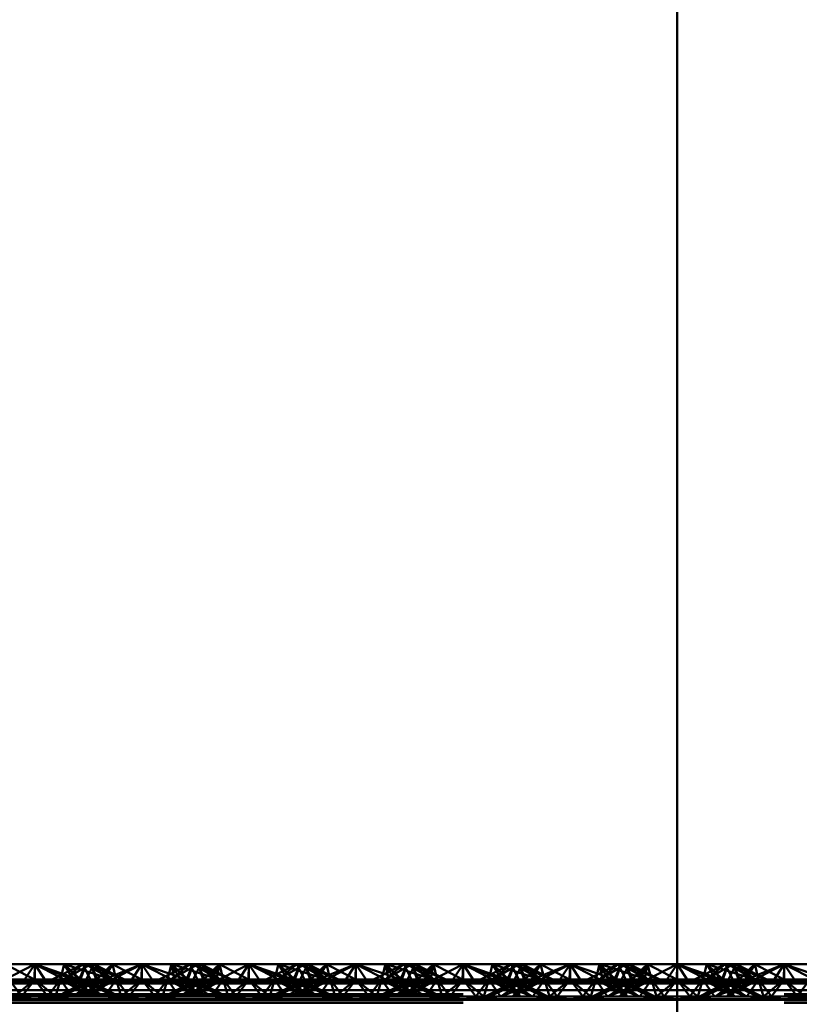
# Paper-space layout 'Layout1' of a CAD drawing. Extents: x -2 to 1033, y -36 to 596.
# Tile 231 of 256: x 370.97 to 372.79, y 489.26 to 491.56. Entities that reach past the tile are written whole.
import ezdxf

# ---------------------------------------------------------------- set-up
doc = ezdxf.new("R2010")
doc.units = 0
doc.linetypes.add('ACAD_ISO02W100', pattern=[15, 12, -3])
doc.layers.add('SS_ZEBRIK KOŠ', color=75, linetype='CONTINUOUS', lineweight=50)
doc.layers.add('SS_ZEBRIKY', color=24, linetype='CONTINUOUS', lineweight=50)

psp = doc.layouts.get("Layout1")

# ---------------------------------------------------------------- linework, layer by layer
at = {"layer": 'SS_ZEBRIK KOŠ', "color": 1, "linetype": 'Continuous', "ltscale": 0.25}
psp.add_line((372.5063, 546.985), (372.5063, 420.885), dxfattribs=at)
at = {"layer": 'SS_ZEBRIKY', "color": 7, "linetype": 'Continuous', "ltscale": 0.25}
for p, q in [((370.9296, 489.3168), (371.0063, 489.3568)), ((371.0063, 489.3568), (370.9374, 489.3568)), ((371.0063, 489.3568), (370.9803, 489.3168)), ((371.0324, 489.3168), (371.0063, 489.3568)), ((371.0063, 489.3568), (371.083, 489.3168)), ((371.0063, 489.3568), (371.0966, 489.3202)), ((371.0753, 489.3568), (371.0063, 489.3568)), ((371.0753, 489.3568), (371.0966, 489.3202)), ((371.0753, 489.3568), (371.1134, 489.321)), ((371.1258, 489.3568), (371.0753, 489.3568)), ((371.1258, 489.3568), (371.1134, 489.321)), ((371.1258, 489.3568), (371.1889, 489.321)), ((371.1442, 489.3568), (371.1258, 489.3568)), ((371.1442, 489.3568), (371.1889, 489.321)), ((371.2158, 489.321), (371.1442, 489.3568)), ((371.1874, 489.3568), (371.1442, 489.3568)), ((371.1728, 489.3425), (371.1874, 489.3568)), ((371.1874, 489.3568), (371.2553, 489.321)), ((371.2563, 489.3568), (371.1874, 489.3568)), ((371.2563, 489.3568), (371.2553, 489.321)), ((371.2563, 489.3568), (371.3226, 489.3339)), ((371.3253, 489.3568), (371.2563, 489.3568)), ((371.3684, 489.3568), (371.2969, 489.321)), ((371.3243, 489.321), (371.3869, 489.3568)), ((371.3243, 489.321), (371.3684, 489.3568)), ((371.3253, 489.3568), (371.3393, 489.3423)), ((371.3253, 489.3568), (371.3516, 489.3484)), ((371.3684, 489.3568), (371.3253, 489.3568)), ((371.3869, 489.3568), (371.3684, 489.3568)), ((371.3993, 489.321), (371.3869, 489.3568)), ((371.4374, 489.3568), (371.3869, 489.3568)), ((371.3993, 489.321), (371.4374, 489.3568)), ((371.4161, 489.3202), (371.4374, 489.3568)), ((371.4296, 489.3168), (371.5063, 489.3568)), ((371.4296, 489.3168), (371.4374, 489.3568)), ((371.5063, 489.3568), (371.4374, 489.3568)), ((371.5063, 489.3568), (371.4803, 489.3168)), ((371.5324, 489.3168), (371.5063, 489.3568)), ((371.5063, 489.3568), (371.583, 489.3168)), ((371.5063, 489.3568), (371.5966, 489.3202)), ((371.5753, 489.3568), (371.5063, 489.3568)), ((371.5753, 489.3568), (371.5966, 489.3202)), ((371.5753, 489.3568), (371.6134, 489.321)), ((371.6258, 489.3568), (371.5753, 489.3568)), ((371.6258, 489.3568), (371.6134, 489.321)), ((371.6258, 489.3568), (371.6889, 489.321)), ((371.6442, 489.3568), (371.6258, 489.3568)), ((371.6442, 489.3568), (371.6889, 489.321)), ((371.7158, 489.321), (371.6442, 489.3568)), ((371.6874, 489.3568), (371.6442, 489.3568)), ((371.6728, 489.3425), (371.6874, 489.3568)), ((371.6874, 489.3568), (371.7553, 489.321)), ((371.7563, 489.3568), (371.6874, 489.3568)), ((371.7563, 489.3568), (371.7553, 489.321)), ((371.7563, 489.3568), (371.8226, 489.3339)), ((371.8253, 489.3568), (371.7563, 489.3568)), ((371.8684, 489.3568), (371.7969, 489.321)), ((371.8243, 489.321), (371.8869, 489.3568)), ((371.8243, 489.321), (371.8684, 489.3568)), ((371.8253, 489.3568), (371.8393, 489.3423)), ((371.8253, 489.3568), (371.8516, 489.3484)), ((371.8684, 489.3568), (371.8253, 489.3568)), ((371.8869, 489.3568), (371.8684, 489.3568)), ((371.8993, 489.321), (371.8869, 489.3568)), ((371.9374, 489.3568), (371.8869, 489.3568)), ((371.8993, 489.321), (371.9374, 489.3568)), ((371.9161, 489.3202), (371.9374, 489.3568)), ((371.9296, 489.3168), (372.0063, 489.3568)), ((371.9296, 489.3168), (371.9374, 489.3568)), ((372.0063, 489.3568), (371.9374, 489.3568)), ((372.0063, 489.3568), (371.9803, 489.3168)), ((372.0324, 489.3168), (372.0063, 489.3568)), ((372.0063, 489.3568), (372.083, 489.3168)), ((372.0063, 489.3568), (372.0966, 489.3202)), ((372.0753, 489.3568), (372.0063, 489.3568)), ((372.0753, 489.3568), (372.0966, 489.3202)), ((372.0753, 489.3568), (372.1134, 489.321)), ((372.1258, 489.3568), (372.0753, 489.3568)), ((372.1258, 489.3568), (372.1134, 489.321)), ((372.1258, 489.3568), (372.1889, 489.321)), ((372.1442, 489.3568), (372.1258, 489.3568)), ((372.1442, 489.3568), (372.1889, 489.321)), ((372.2158, 489.321), (372.1442, 489.3568)), ((372.1874, 489.3568), (372.1442, 489.3568)), ((372.1728, 489.3425), (372.1874, 489.3568)), ((372.1874, 489.3568), (372.2553, 489.321)), ((372.2563, 489.3568), (372.1874, 489.3568)), ((372.2563, 489.3568), (372.2553, 489.321)), ((372.2563, 489.3568), (372.3226, 489.3339)), ((372.3253, 489.3568), (372.2563, 489.3568)), ((372.3684, 489.3568), (372.2969, 489.321)), ((372.3243, 489.321), (372.3869, 489.3568)), ((372.3243, 489.321), (372.3684, 489.3568)), ((372.3253, 489.3568), (372.3393, 489.3423)), ((372.3253, 489.3568), (372.3516, 489.3484)), ((372.3684, 489.3568), (372.3253, 489.3568)), ((372.3869, 489.3568), (372.3684, 489.3568)), ((372.3993, 489.321), (372.3869, 489.3568)), ((372.4374, 489.3568), (372.3869, 489.3568)), ((372.3993, 489.321), (372.4374, 489.3568)), ((372.4161, 489.3202), (372.4374, 489.3568)), ((372.4296, 489.3168), (372.5063, 489.3568)), ((372.4374, 489.3568), (372.4296, 489.3168)), ((372.5063, 489.3568), (372.4374, 489.3568)), ((372.4803, 489.3168), (372.5063, 489.3568)), ((371.083, 489.3168), (371.0966, 489.3202)), ((371.0966, 489.3202), (371.1134, 489.321)), ((371.0966, 489.3202), (371.4161, 489.3202)), ((371.3993, 489.321), (371.1134, 489.321)), ((371.4161, 489.3202), (371.3993, 489.321)), ((371.4161, 489.3202), (371.4296, 489.3168)), ((371.583, 489.3168), (371.5966, 489.3202)), ((371.5966, 489.3202), (371.6134, 489.321)), ((371.5966, 489.3202), (371.9161, 489.3202)), ((371.8993, 489.321), (371.6134, 489.321)), ((371.9161, 489.3202), (371.8993, 489.321)), ((371.9161, 489.3202), (371.9296, 489.3168)), ((372.0966, 489.3202), (372.083, 489.3168)), ((372.1134, 489.321), (372.0966, 489.3202)), ((372.0966, 489.3202), (372.4161, 489.3202)), ((372.3993, 489.321), (372.1134, 489.321)), ((372.4161, 489.3202), (372.3993, 489.321)), ((372.4161, 489.3202), (372.4296, 489.3168)), ((372.5063, 489.3115), (369.0063, 489.3115)), ((370.9296, 489.3168), (371.0063, 489.3115)), ((370.9296, 489.3168), (370.9803, 489.3168)), ((370.9803, 489.3168), (371.0063, 489.3115)), ((370.9803, 489.3168), (371.0324, 489.3168)), ((371.0063, 489.3115), (371.083, 489.3168)), ((371.0063, 489.3115), (371.0324, 489.3168)), ((371.0324, 489.3168), (371.083, 489.3168)), ((371.083, 489.3168), (371.4296, 489.3168)), ((371.4296, 489.3168), (371.5063, 489.3115)), ((371.4296, 489.3168), (371.4803, 489.3168)), ((371.4803, 489.3168), (371.5063, 489.3115)), ((371.4803, 489.3168), (371.5324, 489.3168)), ((371.5063, 489.3115), (371.583, 489.3168)), ((371.5063, 489.3115), (371.5324, 489.3168)), ((371.5324, 489.3168), (371.583, 489.3168)), ((371.583, 489.3168), (371.9296, 489.3168)), ((371.9296, 489.3168), (372.0063, 489.3115)), ((371.9296, 489.3168), (371.9803, 489.3168)), ((371.9803, 489.3168), (372.0063, 489.3115)), ((371.9803, 489.3168), (372.0324, 489.3168)), ((372.083, 489.3168), (372.0063, 489.3115)), ((372.0063, 489.3115), (372.0324, 489.3168)), ((372.0324, 489.3168), (372.083, 489.3168)), ((372.083, 489.3168), (372.4296, 489.3168)), ((372.4296, 489.3168), (372.5063, 489.3115)), ((372.4296, 489.3168), (372.4803, 489.3168)), ((372.5063, 489.3115), (372.4803, 489.3168)), ((372.4803, 489.3168), (372.5063, 489.3168)), ((369.0063, 489.2959), (372.5063, 489.2959)), ((369.0063, 489.2749), (372.5063, 489.2749))]:
    psp.add_line(p, q, dxfattribs=at)
at = {"layer": 'SS_ZEBRIKY', "color": 3, "linetype": 'ACAD_ISO02W100', "ltscale": 0.25}
for p, q in [((370.9374, 489.3568), (371.0053, 489.321)), ((371.0063, 489.3568), (371.0053, 489.321)), ((371.0063, 489.3568), (371.1099, 489.321)), ((371.0063, 489.3568), (371.0063, 489.321)), ((371.1184, 489.3568), (371.0469, 489.321)), ((371.0663, 489.321), (371.0753, 489.3568)), ((371.1369, 489.3568), (371.0743, 489.321)), ((371.1184, 489.3568), (371.0743, 489.321)), ((371.0748, 489.321), (371.1369, 489.3568)), ((371.0748, 489.321), (371.1184, 489.3568)), ((371.1099, 489.321), (371.0753, 489.3568)), ((371.1869, 489.321), (371.0753, 489.3568)), ((371.1103, 489.321), (371.1258, 489.3568)), ((371.1184, 489.3568), (371.1313, 489.331)), ((371.1869, 489.321), (371.1258, 489.3568)), ((371.2158, 489.321), (371.1258, 489.3568)), ((371.1263, 489.321), (371.1442, 489.3568)), ((371.1369, 489.3568), (371.1493, 489.321)), ((371.1401, 489.3486), (371.1369, 489.3568)), ((371.1369, 489.3568), (371.1403, 489.349)), ((371.1524, 489.321), (371.1369, 489.3568)), ((371.151, 489.321), (371.1401, 489.3486)), ((371.1403, 489.349), (371.1524, 489.321)), ((371.1874, 489.3568), (371.1493, 489.321)), ((371.1661, 489.3202), (371.2563, 489.3568)), ((371.1661, 489.3202), (371.1874, 489.3568)), ((371.1796, 489.3168), (371.2563, 489.3568)), ((371.1874, 489.3568), (371.1963, 489.321)), ((371.2563, 489.3568), (371.2303, 489.3168)), ((371.2563, 489.3568), (371.2824, 489.3168)), ((371.2563, 489.3568), (371.333, 489.3168)), ((371.2563, 489.3568), (371.2563, 489.321)), ((371.3253, 489.3568), (371.3163, 489.321)), ((371.3253, 489.3568), (371.3191, 489.3321)), ((371.3869, 489.3568), (371.3248, 489.321)), ((371.3248, 489.321), (371.3684, 489.3568)), ((371.3253, 489.3568), (371.333, 489.3168)), ((371.3253, 489.3568), (371.3466, 489.3202)), ((371.3253, 489.3568), (371.3634, 489.321)), ((371.3516, 489.3484), (371.3767, 489.3403)), ((371.3758, 489.3568), (371.3603, 489.321)), ((371.3603, 489.321), (371.3724, 489.349)), ((371.3634, 489.321), (371.3758, 489.3568)), ((371.3684, 489.3568), (371.3863, 489.321)), ((371.3724, 489.349), (371.3758, 489.3568)), ((371.3758, 489.3568), (371.4369, 489.321)), ((371.4389, 489.321), (371.3758, 489.3568)), ((371.3758, 489.3568), (371.4658, 489.321)), ((371.3763, 489.321), (371.3942, 489.3568)), ((371.3869, 489.3568), (371.401, 489.321)), ((371.3869, 489.3568), (371.4024, 489.321)), ((371.4389, 489.321), (371.3942, 489.3568)), ((371.4658, 489.321), (371.3942, 489.3568)), ((371.4374, 489.3568), (371.401, 489.321)), ((371.4374, 489.3568), (371.4463, 489.321)), ((371.4374, 489.3568), (371.5053, 489.321)), ((371.5063, 489.3568), (371.5053, 489.321)), ((371.5063, 489.3568), (371.6099, 489.321)), ((371.5063, 489.3568), (371.5063, 489.321)), ((371.6184, 489.3568), (371.5469, 489.321)), ((371.5663, 489.321), (371.5753, 489.3568)), ((371.6369, 489.3568), (371.5743, 489.321)), ((371.6184, 489.3568), (371.5743, 489.321)), ((371.5748, 489.321), (371.6369, 489.3568)), ((371.5748, 489.321), (371.6184, 489.3568)), ((371.6099, 489.321), (371.5753, 489.3568)), ((371.6869, 489.321), (371.5753, 489.3568)), ((371.6103, 489.321), (371.6258, 489.3568)), ((371.6184, 489.3568), (371.6363, 489.321)), ((371.6869, 489.321), (371.6258, 489.3568)), ((371.7158, 489.321), (371.6258, 489.3568)), ((371.6263, 489.321), (371.6442, 489.3568)), ((371.6369, 489.3568), (371.6493, 489.321)), ((371.6401, 489.3486), (371.6369, 489.3568)), ((371.6524, 489.321), (371.6369, 489.3568)), ((371.6369, 489.3568), (371.6403, 489.349)), ((371.651, 489.321), (371.6401, 489.3486)), ((371.6403, 489.349), (371.6524, 489.321)), ((371.6493, 489.321), (371.6874, 489.3568)), ((371.6661, 489.3202), (371.7563, 489.3568)), ((371.6661, 489.3202), (371.6874, 489.3568)), ((371.6796, 489.3168), (371.7563, 489.3568)), ((371.6963, 489.321), (371.6874, 489.3568)), ((371.7563, 489.3568), (371.7303, 489.3168)), ((371.7563, 489.3568), (371.7824, 489.3168)), ((371.7563, 489.3568), (371.833, 489.3168)), ((371.7563, 489.3568), (371.7563, 489.321)), ((371.8253, 489.3568), (371.8163, 489.321)), ((371.8869, 489.3568), (371.8248, 489.321)), ((371.8248, 489.321), (371.8684, 489.3568)), ((371.8253, 489.3568), (371.833, 489.3168)), ((371.8253, 489.3568), (371.8466, 489.3202)), ((371.8253, 489.3568), (371.8634, 489.321)), ((371.8516, 489.3484), (371.8767, 489.3403)), ((371.8758, 489.3568), (371.8603, 489.321)), ((371.8724, 489.349), (371.8603, 489.321)), ((371.8758, 489.3568), (371.8634, 489.321)), ((371.8684, 489.3568), (371.8863, 489.321)), ((371.8758, 489.3568), (371.8724, 489.349)), ((371.8758, 489.3568), (371.9369, 489.321)), ((371.9389, 489.321), (371.8758, 489.3568)), ((371.8758, 489.3568), (371.9658, 489.321)), ((371.8763, 489.321), (371.8942, 489.3568)), ((371.8869, 489.3568), (371.901, 489.321)), ((371.8869, 489.3568), (371.9024, 489.321)), ((371.9389, 489.321), (371.8942, 489.3568)), ((371.9658, 489.321), (371.8942, 489.3568)), ((371.9374, 489.3568), (371.901, 489.321)), ((371.9374, 489.3568), (371.9463, 489.321)), ((371.9374, 489.3568), (372.0053, 489.321)), ((372.0063, 489.3568), (372.0053, 489.321)), ((372.1099, 489.321), (372.0063, 489.3568)), ((372.0063, 489.3568), (372.0063, 489.321)), ((372.1184, 489.3568), (372.0469, 489.321)), ((372.0663, 489.321), (372.0753, 489.3568)), ((372.1369, 489.3568), (372.0743, 489.321)), ((372.1184, 489.3568), (372.0743, 489.321)), ((372.0748, 489.321), (372.1369, 489.3568)), ((372.0748, 489.321), (372.1184, 489.3568)), ((372.1099, 489.321), (372.0753, 489.3568)), ((372.1869, 489.321), (372.0753, 489.3568)), ((372.1103, 489.321), (372.1258, 489.3568)), ((372.1184, 489.3568), (372.1313, 489.331)), ((372.1869, 489.321), (372.1258, 489.3568)), ((372.2158, 489.321), (372.1258, 489.3568)), ((372.1263, 489.321), (372.1442, 489.3568)), ((372.1369, 489.3568), (372.1493, 489.321)), ((372.1401, 489.3486), (372.1369, 489.3568)), ((372.1403, 489.349), (372.1369, 489.3568)), ((372.1524, 489.321), (372.1369, 489.3568)), ((372.151, 489.321), (372.1401, 489.3486)), ((372.1524, 489.321), (372.1403, 489.349)), ((372.1493, 489.321), (372.1874, 489.3568)), ((372.1661, 489.3202), (372.2563, 489.3568)), ((372.1661, 489.3202), (372.1874, 489.3568)), ((372.1796, 489.3168), (372.2563, 489.3568)), ((372.1963, 489.321), (372.1874, 489.3568)), ((372.2563, 489.3568), (372.2303, 489.3168)), ((372.2824, 489.3168), (372.2563, 489.3568)), ((372.2563, 489.3568), (372.333, 489.3168)), ((372.2563, 489.321), (372.2563, 489.3568)), ((372.3253, 489.3568), (372.3163, 489.321)), ((372.3869, 489.3568), (372.3248, 489.321)), ((372.3248, 489.321), (372.3684, 489.3568)), ((372.333, 489.3168), (372.3253, 489.3568)), ((372.3253, 489.3568), (372.3466, 489.3202)), ((372.3253, 489.3568), (372.3634, 489.321)), ((372.3516, 489.3484), (372.3767, 489.3403)), ((372.3758, 489.3568), (372.3603, 489.321)), ((372.3758, 489.3568), (372.3634, 489.321)), ((372.3684, 489.3568), (372.3863, 489.321)), ((372.3758, 489.3568), (372.4369, 489.321)), ((372.3758, 489.3568), (372.4389, 489.321)), ((372.3758, 489.3568), (372.4658, 489.321)), ((372.3763, 489.321), (372.3942, 489.3568)), ((372.3869, 489.3568), (372.401, 489.321)), ((372.3869, 489.3568), (372.4024, 489.321)), ((372.4389, 489.321), (372.3942, 489.3568)), ((372.4658, 489.321), (372.3942, 489.3568)), ((372.4374, 489.3568), (372.401, 489.321)), ((372.4374, 489.3568), (372.4463, 489.321)), ((372.4374, 489.3568), (372.5053, 489.321)), ((372.5063, 489.3568), (372.5053, 489.321)), ((372.5324, 489.3168), (372.5063, 489.3568)), ((372.5063, 489.3568), (372.583, 489.3168)), ((372.5063, 489.3568), (372.5966, 489.3202)), ((372.6099, 489.321), (372.5063, 489.3568)), ((372.5753, 489.3568), (372.5063, 489.3568)), ((372.6184, 489.3568), (372.5469, 489.321)), ((372.5663, 489.321), (372.5753, 489.3568)), ((372.6369, 489.3568), (372.5743, 489.321)), ((372.5743, 489.321), (372.6184, 489.3568)), ((372.5748, 489.321), (372.6369, 489.3568)), ((372.5748, 489.321), (372.6184, 489.3568)), ((372.5753, 489.3568), (372.5966, 489.3202)), ((372.6099, 489.321), (372.5753, 489.3568)), ((372.5753, 489.3568), (372.6134, 489.321)), ((372.6869, 489.321), (372.5753, 489.3568)), ((372.6258, 489.3568), (372.5753, 489.3568)), ((372.6103, 489.321), (372.6258, 489.3568)), ((372.6258, 489.3568), (372.6134, 489.321)), ((372.6184, 489.3568), (372.6363, 489.321)), ((372.6869, 489.321), (372.6258, 489.3568)), ((372.6258, 489.3568), (372.6889, 489.321)), ((372.7158, 489.321), (372.6258, 489.3568)), ((372.6442, 489.3568), (372.6258, 489.3568)), ((372.6263, 489.321), (372.6442, 489.3568)), ((372.6493, 489.321), (372.6369, 489.3568)), ((372.6401, 489.3486), (372.6369, 489.3568)), ((372.6524, 489.321), (372.6369, 489.3568)), ((372.6403, 489.349), (372.6369, 489.3568)), ((372.651, 489.321), (372.6401, 489.3486)), ((372.6524, 489.321), (372.6403, 489.349)), ((372.6442, 489.3568), (372.6889, 489.321)), ((372.7158, 489.321), (372.6442, 489.3568)), ((372.6874, 489.3568), (372.6442, 489.3568)), ((372.6493, 489.321), (372.6874, 489.3568)), ((372.6874, 489.3568), (372.651, 489.321)), ((372.6661, 489.3202), (372.7563, 489.3568)), ((372.6661, 489.3202), (372.6874, 489.3568)), ((372.6796, 489.3168), (372.7563, 489.3568)), ((372.6963, 489.321), (372.6874, 489.3568)), ((372.7553, 489.321), (372.6874, 489.3568)), ((372.7563, 489.3568), (372.6874, 489.3568)), ((372.7563, 489.3568), (372.7303, 489.3168)), ((372.7553, 489.321), (372.7563, 489.3568)), ((372.7824, 489.3168), (372.7563, 489.3568)), ((372.7563, 489.3568), (372.833, 489.3168)), ((372.7563, 489.3568), (372.8226, 489.3339)), ((372.8253, 489.3568), (372.7563, 489.3568)), ((372.7563, 489.321), (372.7563, 489.3568)), ((370.9161, 489.3202), (371.0966, 489.3202)), ((370.9463, 489.321), (370.9764, 489.281)), ((371.0063, 489.321), (370.9463, 489.321)), ((371.0063, 489.321), (370.9579, 489.281)), ((370.9764, 489.281), (371.0063, 489.321)), ((371.0063, 489.321), (371.0363, 489.281)), ((371.0063, 489.321), (371.0548, 489.281)), ((371.0663, 489.321), (371.0063, 489.321)), ((371.0363, 489.281), (371.0663, 489.321)), ((371.0548, 489.281), (371.0663, 489.321)), ((371.0663, 489.321), (371.0935, 489.281)), ((371.1403, 489.281), (371.0663, 489.321)), ((371.0663, 489.321), (371.1679, 489.281)), ((371.1103, 489.321), (371.0663, 489.321)), ((371.0683, 489.281), (371.1524, 489.321)), ((371.0683, 489.281), (371.1363, 489.321)), ((371.1403, 489.281), (371.1103, 489.321)), ((371.1103, 489.321), (371.1679, 489.281)), ((371.1944, 489.281), (371.1103, 489.321)), ((371.1103, 489.321), (371.2043, 489.281)), ((371.1134, 489.321), (371.1103, 489.321)), ((371.1224, 489.281), (371.1963, 489.321)), ((371.1224, 489.281), (371.1524, 489.321)), ((371.1944, 489.281), (371.1263, 489.321)), ((371.2043, 489.281), (371.1263, 489.321)), ((371.1313, 489.331), (371.1363, 489.321)), ((371.1363, 489.321), (371.1313, 489.3185)), ((371.1382, 489.315), (371.1524, 489.321)), ((371.1413, 489.3133), (371.1524, 489.321)), ((371.1493, 489.321), (371.1661, 489.3202)), ((371.151, 489.321), (371.1728, 489.3425)), ((371.1568, 489.3054), (371.1963, 489.321)), ((371.1796, 489.3168), (371.1661, 489.3202)), ((371.1692, 489.281), (371.1963, 489.321)), ((371.1963, 489.321), (371.1936, 489.3321)), ((371.2079, 489.281), (371.1963, 489.321)), ((371.1963, 489.321), (371.2264, 489.281)), ((371.2079, 489.281), (371.2563, 489.321)), ((371.2563, 489.321), (371.2264, 489.281)), ((371.2563, 489.321), (371.2863, 489.281)), ((371.2563, 489.321), (371.3048, 489.281)), ((371.2863, 489.281), (371.3163, 489.321)), ((371.3163, 489.321), (371.3048, 489.281)), ((371.3083, 489.281), (371.4024, 489.321)), ((371.3863, 489.321), (371.3083, 489.281)), ((371.3191, 489.3321), (371.3163, 489.321)), ((371.3163, 489.321), (371.3344, 489.2944)), ((371.3163, 489.321), (371.3903, 489.281)), ((371.3163, 489.321), (371.3559, 489.3054)), ((371.4024, 489.321), (371.3183, 489.281)), ((371.3863, 489.321), (371.3183, 489.281)), ((371.3226, 489.3339), (371.3599, 489.321)), ((371.333, 489.3168), (371.3466, 489.3202)), ((371.3393, 489.3423), (371.3599, 489.321)), ((371.3448, 489.281), (371.4463, 489.321)), ((371.3448, 489.281), (371.4024, 489.321)), ((371.3634, 489.321), (371.3466, 489.3202)), ((371.3603, 489.321), (371.3903, 489.281)), ((371.3603, 489.321), (371.3713, 489.3133)), ((371.3603, 489.321), (371.4444, 489.281)), ((371.3745, 489.315), (371.3603, 489.321)), ((371.4463, 489.321), (371.3724, 489.281)), ((371.4024, 489.321), (371.3724, 489.281)), ((371.3763, 489.321), (371.4444, 489.281)), ((371.3813, 489.3185), (371.3763, 489.321)), ((371.3767, 489.3403), (371.4369, 489.321)), ((371.4024, 489.321), (371.3993, 489.321)), ((371.4463, 489.321), (371.4024, 489.321)), ((371.4161, 489.3202), (371.5966, 489.3202)), ((371.4463, 489.321), (371.4192, 489.281)), ((371.4463, 489.321), (371.4579, 489.281)), ((371.4463, 489.321), (371.4764, 489.281)), ((371.5063, 489.321), (371.4463, 489.321)), ((371.5063, 489.321), (371.4579, 489.281)), ((371.4764, 489.281), (371.5063, 489.321)), ((371.5063, 489.321), (371.5363, 489.281)), ((371.5063, 489.321), (371.5548, 489.281)), ((371.5663, 489.321), (371.5063, 489.321)), ((371.5363, 489.281), (371.5663, 489.321)), ((371.5548, 489.281), (371.5663, 489.321)), ((371.5583, 489.281), (371.6524, 489.321)), ((371.5663, 489.321), (371.5935, 489.281)), ((371.6403, 489.281), (371.5663, 489.321)), ((371.5663, 489.321), (371.6679, 489.281)), ((371.6103, 489.321), (371.5663, 489.321)), ((371.5683, 489.281), (371.6524, 489.321)), ((371.6363, 489.321), (371.5683, 489.281)), ((371.6403, 489.281), (371.6103, 489.321)), ((371.6103, 489.321), (371.6679, 489.281)), ((371.6944, 489.281), (371.6103, 489.321)), ((371.6103, 489.321), (371.7043, 489.281)), ((371.6134, 489.321), (371.6103, 489.321)), ((371.6224, 489.281), (371.6963, 489.321)), ((371.6224, 489.281), (371.6524, 489.321)), ((371.6944, 489.281), (371.6263, 489.321)), ((371.7043, 489.281), (371.6263, 489.321)), ((371.6363, 489.321), (371.6313, 489.3185)), ((371.6413, 489.3133), (371.6524, 489.321)), ((371.6493, 489.321), (371.6661, 489.3202)), ((371.651, 489.321), (371.6728, 489.3425)), ((371.6568, 489.3054), (371.6963, 489.321)), ((371.6661, 489.3202), (371.6796, 489.3168)), ((371.6692, 489.281), (371.6963, 489.321)), ((371.6963, 489.321), (371.6936, 489.3321)), ((371.7079, 489.281), (371.6963, 489.321)), ((371.6963, 489.321), (371.7264, 489.281)), ((371.7079, 489.281), (371.7563, 489.321)), ((371.7563, 489.321), (371.7264, 489.281)), ((371.7563, 489.321), (371.7863, 489.281)), ((371.7563, 489.321), (371.8048, 489.281)), ((371.7863, 489.281), (371.8163, 489.321)), ((371.8163, 489.321), (371.8048, 489.281)), ((371.8083, 489.281), (371.9024, 489.321)), ((371.8863, 489.321), (371.8083, 489.281)), ((371.8163, 489.321), (371.8344, 489.2944)), ((371.8163, 489.321), (371.8903, 489.281)), ((371.8163, 489.321), (371.8559, 489.3054)), ((371.9024, 489.321), (371.8183, 489.281)), ((371.8863, 489.321), (371.8183, 489.281)), ((371.8226, 489.3339), (371.8599, 489.321)), ((371.833, 489.3168), (371.8466, 489.3202)), ((371.8393, 489.3423), (371.8599, 489.321)), ((371.8448, 489.281), (371.9463, 489.321)), ((371.8448, 489.281), (371.9024, 489.321)), ((371.8634, 489.321), (371.8466, 489.3202)), ((371.8603, 489.321), (371.8903, 489.281)), ((371.8603, 489.321), (371.8713, 489.3133)), ((371.8603, 489.321), (371.9444, 489.281)), ((371.8745, 489.315), (371.8603, 489.321)), ((371.9463, 489.321), (371.8724, 489.281)), ((371.9024, 489.321), (371.8724, 489.281)), ((371.8763, 489.321), (371.9444, 489.281)), ((371.8813, 489.3185), (371.8763, 489.321)), ((371.8767, 489.3403), (371.9369, 489.321)), ((371.9024, 489.321), (371.8993, 489.321)), ((371.9463, 489.321), (371.9024, 489.321)), ((371.9161, 489.3202), (372.0966, 489.3202)), ((371.9463, 489.321), (371.9192, 489.281)), ((371.9463, 489.321), (371.9579, 489.281)), ((371.9463, 489.321), (371.9764, 489.281)), ((372.0063, 489.321), (371.9463, 489.321)), ((372.0063, 489.321), (371.9579, 489.281)), ((371.9764, 489.281), (372.0063, 489.321)), ((372.0363, 489.281), (372.0063, 489.321)), ((372.0548, 489.281), (372.0063, 489.321)), ((372.0663, 489.321), (372.0063, 489.321)), ((372.0363, 489.281), (372.0663, 489.321)), ((372.0548, 489.281), (372.0663, 489.321)), ((372.0663, 489.321), (372.0935, 489.281)), ((372.1403, 489.281), (372.0663, 489.321)), ((372.0663, 489.321), (372.1679, 489.281)), ((372.1103, 489.321), (372.0663, 489.321)), ((372.0683, 489.281), (372.1524, 489.321)), ((372.0683, 489.281), (372.1363, 489.321)), ((372.1403, 489.281), (372.1103, 489.321)), ((372.1103, 489.321), (372.1679, 489.281)), ((372.1944, 489.281), (372.1103, 489.321)), ((372.1103, 489.321), (372.2043, 489.281)), ((372.1134, 489.321), (372.1103, 489.321)), ((372.1224, 489.281), (372.1963, 489.321)), ((372.1224, 489.281), (372.1524, 489.321)), ((372.1944, 489.281), (372.1263, 489.321)), ((372.2043, 489.281), (372.1263, 489.321)), ((372.1313, 489.331), (372.1363, 489.321)), ((372.1363, 489.321), (372.1313, 489.3185)), ((372.1382, 489.315), (372.1524, 489.321)), ((372.1413, 489.3133), (372.1524, 489.321)), ((372.1493, 489.321), (372.1661, 489.3202)), ((372.151, 489.321), (372.1728, 489.3425)), ((372.1568, 489.3054), (372.1963, 489.321)), ((372.1661, 489.3202), (372.1796, 489.3168)), ((372.1692, 489.281), (372.1963, 489.321)), ((372.1963, 489.321), (372.1936, 489.3321)), ((372.2079, 489.281), (372.1963, 489.321)), ((372.1963, 489.321), (372.2264, 489.281)), ((372.2079, 489.281), (372.2563, 489.321)), ((372.2264, 489.281), (372.2563, 489.321)), ((372.2563, 489.321), (372.2863, 489.281)), ((372.2563, 489.321), (372.3048, 489.281)), ((372.2863, 489.281), (372.3163, 489.321)), ((372.3048, 489.281), (372.3163, 489.321)), ((372.3083, 489.281), (372.4024, 489.321)), ((372.3863, 489.321), (372.3083, 489.281)), ((372.3163, 489.321), (372.3344, 489.2944)), ((372.3163, 489.321), (372.3903, 489.281)), ((372.3163, 489.321), (372.3559, 489.3054)), ((372.4024, 489.321), (372.3183, 489.281)), ((372.3863, 489.321), (372.3183, 489.281)), ((372.3226, 489.3339), (372.3599, 489.321)), ((372.333, 489.3168), (372.3466, 489.3202)), ((372.3393, 489.3423), (372.3599, 489.321)), ((372.3448, 489.281), (372.4463, 489.321)), ((372.3448, 489.281), (372.4024, 489.321)), ((372.3634, 489.321), (372.3466, 489.3202)), ((372.3603, 489.321), (372.3903, 489.281)), ((372.3603, 489.321), (372.3713, 489.3133)), ((372.3603, 489.321), (372.4444, 489.281)), ((372.3745, 489.315), (372.3603, 489.321)), ((372.4463, 489.321), (372.3724, 489.281)), ((372.4024, 489.321), (372.3724, 489.281)), ((372.3763, 489.321), (372.4444, 489.281)), ((372.3813, 489.3185), (372.3763, 489.321)), ((372.3767, 489.3403), (372.4369, 489.321)), ((372.4024, 489.321), (372.3993, 489.321)), ((372.4463, 489.321), (372.4024, 489.321)), ((372.4161, 489.3202), (373.5966, 489.3202)), ((372.4192, 489.281), (372.4463, 489.321)), ((372.4463, 489.321), (372.4579, 489.281)), ((372.4764, 489.281), (372.4463, 489.321)), ((372.5063, 489.321), (372.4463, 489.321)), ((372.4579, 489.281), (372.5063, 489.321)), ((372.4764, 489.281), (372.5063, 489.321)), ((372.5363, 489.281), (372.5063, 489.321)), ((372.5548, 489.281), (372.5063, 489.321)), ((372.5663, 489.321), (372.5063, 489.321)), ((372.5363, 489.281), (372.5663, 489.321)), ((372.5548, 489.281), (372.5663, 489.321)), ((372.5583, 489.281), (372.6524, 489.321)), ((372.5663, 489.321), (372.5935, 489.281)), ((372.6403, 489.281), (372.5663, 489.321)), ((372.5663, 489.321), (372.6679, 489.281)), ((372.6103, 489.321), (372.5663, 489.321)), ((372.5683, 489.281), (372.6524, 489.321)), ((372.5683, 489.281), (372.6363, 489.321)), ((372.583, 489.3168), (372.5966, 489.3202)), ((372.5966, 489.3202), (372.6134, 489.321)), ((372.6403, 489.281), (372.6103, 489.321)), ((372.6103, 489.321), (372.6679, 489.281)), ((372.6944, 489.281), (372.6103, 489.321)), ((372.6103, 489.321), (372.7043, 489.281)), ((372.6134, 489.321), (372.6103, 489.321)), ((372.8993, 489.321), (372.6134, 489.321)), ((372.6224, 489.281), (372.6963, 489.321)), ((372.6224, 489.281), (372.6524, 489.321)), ((372.6944, 489.281), (372.6263, 489.321)), ((372.7043, 489.281), (372.6263, 489.321)), ((372.6363, 489.321), (372.6313, 489.3185)), ((372.6413, 489.3133), (372.6524, 489.321)), ((372.6661, 489.3202), (372.6493, 489.321)), ((372.6568, 489.3054), (372.6963, 489.321)), ((372.6796, 489.3168), (372.6661, 489.3202)), ((372.6692, 489.281), (372.6963, 489.321)), ((372.6963, 489.321), (372.6936, 489.3321)), ((372.7079, 489.281), (372.6963, 489.321)), ((372.6963, 489.321), (372.7264, 489.281)), ((372.7079, 489.281), (372.7563, 489.321)), ((372.7563, 489.321), (372.7264, 489.281)), ((372.7563, 489.321), (372.7863, 489.281)), ((372.7563, 489.321), (372.8048, 489.281)), ((372.7863, 489.281), (372.8163, 489.321)), ((371.1313, 489.3185), (371.0583, 489.281)), ((371.0583, 489.281), (371.1382, 489.315)), ((371.0948, 489.281), (371.1413, 489.3133)), ((371.0948, 489.281), (371.1568, 489.3054)), ((371.2563, 489.3115), (371.1796, 489.3168)), ((371.2303, 489.3168), (371.2563, 489.3115)), ((371.2563, 489.3115), (371.333, 489.3168)), ((371.2824, 489.3168), (371.2563, 489.3115)), ((371.3559, 489.3054), (371.4179, 489.281)), ((371.3713, 489.3133), (371.4179, 489.281)), ((371.4543, 489.281), (371.3745, 489.315)), ((371.4543, 489.281), (371.3813, 489.3185)), ((371.6313, 489.3185), (371.5583, 489.281)), ((371.5948, 489.281), (371.6413, 489.3133)), ((371.5948, 489.281), (371.6568, 489.3054)), ((371.6796, 489.3168), (371.7563, 489.3115)), ((371.7303, 489.3168), (371.7563, 489.3115)), ((371.7563, 489.3115), (371.833, 489.3168)), ((371.7824, 489.3168), (371.7563, 489.3115)), ((371.8559, 489.3054), (371.9179, 489.281)), ((371.8713, 489.3133), (371.9179, 489.281)), ((371.9543, 489.281), (371.8745, 489.315)), ((371.9543, 489.281), (371.8813, 489.3185)), ((372.1313, 489.3185), (372.0583, 489.281)), ((372.0583, 489.281), (372.1382, 489.315)), ((372.0948, 489.281), (372.1413, 489.3133)), ((372.0948, 489.281), (372.1568, 489.3054)), ((372.1796, 489.3168), (372.2563, 489.3115)), ((372.2303, 489.3168), (372.2563, 489.3115)), ((372.2563, 489.3115), (372.333, 489.3168)), ((372.2563, 489.3115), (372.2824, 489.3168)), ((372.3559, 489.3054), (372.4179, 489.281)), ((372.3713, 489.3133), (372.4179, 489.281)), ((372.4543, 489.281), (372.3745, 489.315)), ((372.4543, 489.281), (372.3813, 489.3185)), ((372.5063, 489.3168), (372.5324, 489.3168)), ((372.5063, 489.3115), (372.583, 489.3168)), ((372.5063, 489.3115), (372.5324, 489.3168)), ((373.5063, 489.3115), (372.5063, 489.3115)), ((372.5324, 489.3168), (372.583, 489.3168)), ((372.6313, 489.3185), (372.5583, 489.281)), ((372.583, 489.3168), (372.9296, 489.3168)), ((372.5948, 489.281), (372.6413, 489.3133)), ((372.5948, 489.281), (372.6568, 489.3054)), ((372.7563, 489.3115), (372.6796, 489.3168)), ((372.7303, 489.3168), (372.7563, 489.3115)), ((372.7563, 489.3115), (372.833, 489.3168)), ((372.7563, 489.3115), (372.7824, 489.3168)), ((369.0063, 489.286), (377.0063, 489.286)), ((370.9192, 489.281), (371.0063, 489.2734)), ((370.9192, 489.281), (370.9764, 489.281)), ((370.9764, 489.281), (371.0063, 489.2734)), ((370.9764, 489.281), (371.0363, 489.281)), ((371.0935, 489.281), (371.0063, 489.2734)), ((371.0063, 489.2734), (371.0363, 489.281)), ((371.0363, 489.281), (371.0935, 489.281)), ((371.0935, 489.281), (371.4192, 489.281)), ((371.2563, 489.2734), (371.1692, 489.281)), ((371.2264, 489.281), (371.2563, 489.2734)), ((371.2563, 489.2734), (371.3435, 489.281)), ((371.2863, 489.281), (371.2563, 489.2734)), ((371.3344, 489.2944), (371.3435, 489.281)), ((371.4192, 489.281), (371.5063, 489.2734)), ((371.4192, 489.281), (371.4764, 489.281)), ((371.4764, 489.281), (371.5063, 489.2734)), ((371.4764, 489.281), (371.5363, 489.281)), ((371.5935, 489.281), (371.5063, 489.2734)), ((371.5063, 489.2734), (371.5363, 489.281)), ((371.5363, 489.281), (371.5935, 489.281)), ((371.5935, 489.281), (371.9192, 489.281)), ((371.7563, 489.2734), (371.6692, 489.281)), ((371.7264, 489.281), (371.7563, 489.2734)), ((371.7563, 489.2734), (371.8435, 489.281)), ((371.7863, 489.281), (371.7563, 489.2734)), ((371.8344, 489.2944), (371.8435, 489.281)), ((371.9192, 489.281), (372.0063, 489.2734)), ((371.9192, 489.281), (371.9764, 489.281)), ((372.0063, 489.2734), (371.9764, 489.281)), ((371.9764, 489.281), (372.0363, 489.281)), ((372.0935, 489.281), (372.0063, 489.2734)), ((372.0063, 489.2734), (372.0363, 489.281)), ((372.0363, 489.281), (372.0935, 489.281)), ((372.0935, 489.281), (372.4192, 489.281)), ((372.2563, 489.2734), (372.1692, 489.281)), ((372.2264, 489.281), (372.2563, 489.2734)), ((372.2563, 489.2734), (372.3435, 489.281)), ((372.2563, 489.2734), (372.2863, 489.281)), ((372.3344, 489.2944), (372.3435, 489.281)), ((372.4192, 489.281), (372.5063, 489.2734)), ((372.4192, 489.281), (372.4764, 489.281)), ((372.5063, 489.2734), (372.4764, 489.281)), ((372.4764, 489.281), (372.5363, 489.281)), ((372.5063, 489.2959), (373.5063, 489.2959)), ((372.5935, 489.281), (372.5063, 489.2734)), ((372.5063, 489.2734), (372.5363, 489.281)), ((372.5063, 489.2749), (373.5063, 489.2749)), ((372.5363, 489.281), (372.5935, 489.281)), ((372.5935, 489.281), (372.9192, 489.281)), ((372.7563, 489.2734), (372.6692, 489.281)), ((372.7264, 489.281), (372.7563, 489.2734)), ((372.7563, 489.2734), (372.8435, 489.281)), ((372.7563, 489.2734), (372.7863, 489.281)), ((377.0063, 489.2734), (369.0063, 489.2734)), ((369.0063, 489.267), (377.0063, 489.267)), ((369.0063, 489.266), (377.0063, 489.266))]:
    psp.add_line(p, q, dxfattribs=at)

doc.saveas('drawing.dxf')
